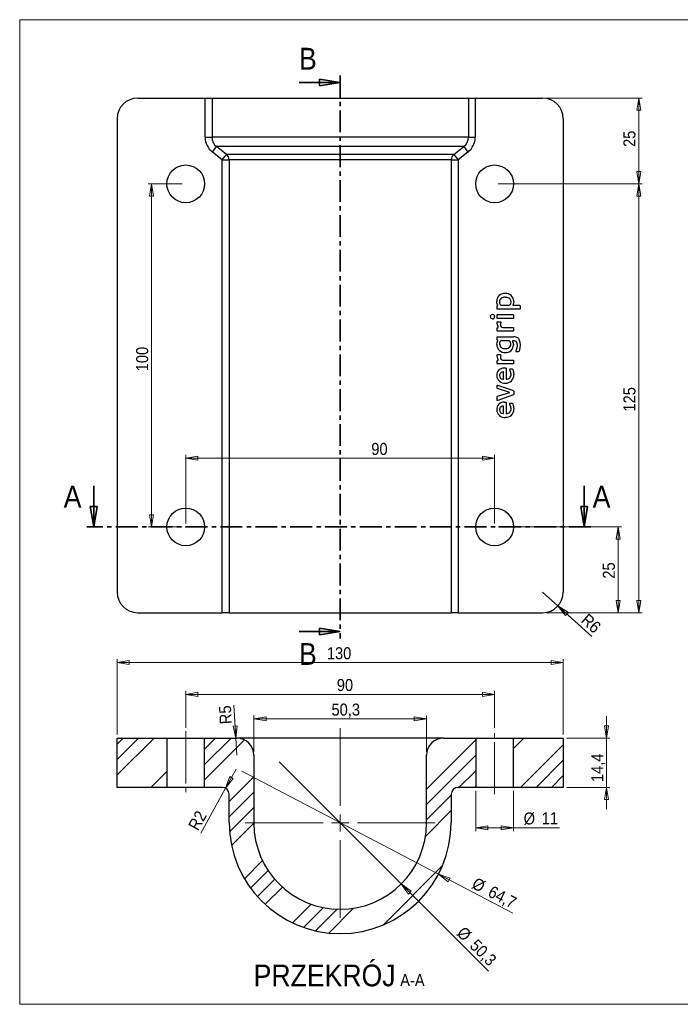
# Model space of a CAD drawing. Header units: millimetres. Extents: x 30 to 415, y 5 to 292.
# Tile 1 of 2: x 30 to 222, y 5 to 292. Entities that reach past the tile are written whole.
import ezdxf

# ---------------------------------------------------------------- set-up
doc = ezdxf.new("R2010")
doc.units = ezdxf.units.MM
doc.header["$PDSIZE"] = -1
for name, pattern in [('SLD-Linia-ciągła', [0]), ('SLD-Linia-długa-kreska-kropka', [19.05, 15.24, -1.27, 1.27, -1.27]), ('SLD-Linia-kreska-kropka', [10.16, 6.35, -1.27, 1.27, -1.27])]:
    doc.linetypes.add(name, pattern=pattern)
doc.styles.add('SLDTEXTSTYLE0', font='GOTHIC.TTF', dxfattribs={"width": 0.913})
doc.dimstyles.new('SLDDIMSTYLE0', dxfattribs={"dimtxt": 3.5, "dimasz": 3.556, "dimexe": 0, "dimexo": 0.0625, "dimgap": 0.875, "dimtad": 1, "dimdec": 1, "dimrnd": 1e-09, "dimzin": 12, "dimdsep": 46, "dimtxsty": 'SLDTEXTSTYLE0', "dimblk1": 'CLOSED', "dimblk2": 'CLOSED', "dimsah": 1, "dimcen": 0, "dimadec": 0, "dimazin": 3, "dimtfac": 1, "dimtdec": 1, "dimtofl": 0, "dimtmove": 0, "dimatfit": 3, "dimldrblk": 'CLOSED', "dimfxl": 1, "dimfrac": 2, "dimtolj": 1, "dimtzin": 12, "dimarcsym": 0})
doc.dimstyles.new('SLDDIMSTYLE1', dxfattribs={"dimtxt": 3.5, "dimasz": 3.556, "dimexe": 0, "dimexo": 0.0625, "dimgap": 0.875, "dimtad": 1, "dimdec": 1, "dimrnd": 1e-09, "dimzin": 12, "dimdsep": 46, "dimtxsty": 'SLDTEXTSTYLE0', "dimblk1": 'CLOSED', "dimblk2": 'CLOSED', "dimsah": 1, "dimcen": 0.09, "dimadec": 0, "dimazin": 3, "dimtfac": 1, "dimtdec": 1, "dimtofl": 0, "dimtmove": 0, "dimatfit": 3, "dimldrblk": 'CLOSED', "dimfxl": 1, "dimfrac": 2, "dimtolj": 1, "dimtzin": 12, "dimarcsym": 0})
doc.dimstyles.new('SLDDIMSTYLE2', dxfattribs={"dimtxt": 3.5, "dimasz": 3.556, "dimexe": 0, "dimexo": 0.0625, "dimgap": 0.875, "dimtad": 1, "dimdec": 1, "dimrnd": 1e-09, "dimzin": 12, "dimdsep": 46, "dimtxsty": 'SLDTEXTSTYLE0', "dimblk1": 'NONE', "dimblk2": 'CLOSED', "dimsah": 1, "dimcen": 0, "dimadec": 0, "dimazin": 3, "dimtfac": 1, "dimtdec": 1, "dimtmove": 0, "dimatfit": 3, "dimldrblk": 'NONE', "dimfxl": 1, "dimfrac": 2, "dimtolj": 1, "dimtzin": 12, "dimarcsym": 0})
doc.dimstyles.new('SLDDIMSTYLE3', dxfattribs={"dimtxt": 3.5, "dimasz": 3.556, "dimexe": 0, "dimexo": 0.0625, "dimgap": 0.875, "dimtad": 1, "dimdec": 1, "dimrnd": 1e-09, "dimzin": 12, "dimdsep": 46, "dimtxsty": 'SLDTEXTSTYLE0', "dimblk1": 'CLOSED', "dimblk2": 'CLOSED', "dimsah": 1, "dimcen": 0.09, "dimadec": 0, "dimazin": 3, "dimtfac": 1, "dimtdec": 1, "dimtmove": 0, "dimatfit": 0, "dimldrblk": 'CLOSED', "dimfxl": 1, "dimfrac": 2, "dimtolj": 1, "dimtzin": 12, "dimarcsym": 0})
doc.dimstyles.new('SLDDIMSTYLE4', dxfattribs={"dimtxt": 3.5, "dimasz": 3.556, "dimexe": 0, "dimexo": 0.0625, "dimgap": 0.875, "dimtad": 1, "dimdec": 1, "dimrnd": 1e-09, "dimzin": 12, "dimdsep": 46, "dimtxsty": 'SLDTEXTSTYLE0', "dimblk1": 'CLOSED', "dimblk2": 'CLOSED', "dimsah": 1, "dimcen": 0, "dimadec": 0, "dimazin": 3, "dimtfac": 1, "dimtdec": 1, "dimtofl": 0, "dimtmove": 1, "dimatfit": 3, "dimldrblk": 'CLOSED', "dimfxl": 1, "dimfrac": 2, "dimtolj": 1, "dimtzin": 12, "dimarcsym": 0})

# ---------------------------------------------------------------- blocks, each defined once
blk = doc.blocks.new('_Closed')
at = {"color": 0, "linetype": 'ByBlock', "lineweight": -2}
for p, q in [((-1, 0.166667), (0, 0)), ((-1, 0.166667), (-1, -0.166667)), ((0, 0), (-1, -0.166667)), ((0, 0), (-1, 0))]:
    blk.add_line(p, q, dxfattribs=at)
blk = doc.blocks.new('_D')
at = {"color": 7, "linetype": 'SLD-Linia-ciągła', "lineweight": 18, "true_color": 0xffffff}
for q in [(182.39, 125.15), (196.71, 112.24)]:
    blk.add_line((186.84, 121.13), q, dxfattribs=at)
at = {"color": 7, "linetype": 'SLD-Linia-ciągła', "lineweight": 18, "true_color": 0xffffff, "xscale": 3.556, "yscale": 3.556, "rotation": 137.9623975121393}
blk.add_blockref('_Closed', (186.84, 121.13, -28.7), dxfattribs=at)
at = {"color": 7, "linetype": 'SLD-Linia-ciągła', "lineweight": 18, "true_color": 0xffffff, "insert": (195.65, 119.16), "char_height": 3.5, "attachment_point": 1, "rotation": 317.9624, "style": 'SLDTEXTSTYLE0'}
blk.add_mtext('R6', dxfattribs=at)
blk = doc.blocks.new('_D_1')
at = {"color": 7, "linetype": 'SLD-Linia-ciągła', "lineweight": 18, "true_color": 0xffffff}
for p, q in [((169.39, 144.15), (205.39, 144.15)), ((204.39, 119.15), (204.39, 144.15)), ((183.39, 119.15), (205.39, 119.15))]:
    blk.add_line(p, q, dxfattribs=at)
at = {"color": 7, "linetype": 'SLD-Linia-ciągła', "lineweight": 18, "true_color": 0xffffff, "xscale": 3.556, "yscale": 3.556}
for p, rotation in [((204.39, 144.15, -28.7), 90.0000000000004), ((204.39, 119.15, -28.7), 270.0000000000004)]:
    blk.add_blockref('_Closed', p, dxfattribs=dict(at, rotation=rotation))
at = {"color": 7, "linetype": 'SLD-Linia-ciągła', "lineweight": 18, "true_color": 0xffffff, "insert": (199.92, 129.07), "char_height": 3.5, "attachment_point": 1, "rotation": 90, "style": 'SLDTEXTSTYLE0'}
blk.add_mtext('25', dxfattribs=at)
blk = doc.blocks.new('_D_2')
at = {"color": 7, "linetype": 'SLD-Linia-ciągła', "lineweight": 18, "true_color": 0xffffff}
for p, q in [((169.39, 244.15), (211.39, 244.15)), ((210.39, 119.15), (210.39, 244.15)), ((183.39, 119.15), (211.39, 119.15))]:
    blk.add_line(p, q, dxfattribs=at)
at = {"color": 7, "linetype": 'SLD-Linia-ciągła', "lineweight": 18, "true_color": 0xffffff, "xscale": 3.556, "yscale": 3.556}
for p, rotation in [((210.39, 244.15, -28.7), 90.0000000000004), ((210.39, 119.15, -28.7), 270.0000000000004)]:
    blk.add_blockref('_Closed', p, dxfattribs=dict(at, rotation=rotation))
at = {"color": 7, "linetype": 'SLD-Linia-ciągła', "lineweight": 18, "true_color": 0xffffff, "insert": (205.92, 177.77), "char_height": 3.5, "attachment_point": 1, "rotation": 90, "style": 'SLDTEXTSTYLE0'}
blk.add_mtext('125', dxfattribs=at)
blk = doc.blocks.new('_D_3')
at = {"color": 7, "linetype": 'SLD-Linia-ciągła', "lineweight": 18, "true_color": 0xffffff}
for p, q in [((77.39, 244.15), (67.4, 244.15)), ((68.4, 244.15), (68.4, 144.15)), ((77.39, 144.15), (67.4, 144.15))]:
    blk.add_line(p, q, dxfattribs=at)
at = {"color": 7, "linetype": 'SLD-Linia-ciągła', "lineweight": 18, "true_color": 0xffffff, "xscale": 3.556, "yscale": 3.556}
for p, rotation in [((68.4, 244.15, -28.7), 90.0000000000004), ((68.4, 144.15, -28.7), 270.0000000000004)]:
    blk.add_blockref('_Closed', p, dxfattribs=dict(at, rotation=rotation))
at = {"color": 7, "linetype": 'SLD-Linia-ciągła', "lineweight": 18, "true_color": 0xffffff, "insert": (63.93, 189.52), "char_height": 3.5, "attachment_point": 1, "rotation": 90, "style": 'SLDTEXTSTYLE0'}
blk.add_mtext('100', dxfattribs=at)
blk = doc.blocks.new('_D_4')
at = {"color": 7, "linetype": 'SLD-Linia-ciągła', "lineweight": 18, "true_color": 0xffffff}
for p, q in [((78.39, 145.15), (78.39, 165.16)), ((78.39, 164.16), (168.39, 164.16)), ((168.39, 145.15), (168.39, 165.16))]:
    blk.add_line(p, q, dxfattribs=at)
at = {"color": 7, "linetype": 'SLD-Linia-ciągła', "lineweight": 18, "true_color": 0xffffff, "xscale": 3.556, "yscale": 3.556, "rotation": 180.0000000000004}
blk.add_blockref('_Closed', (78.39, 164.16, -28.7), dxfattribs=at)
at = {"color": 7, "linetype": 'SLD-Linia-ciągła', "lineweight": 18, "true_color": 0xffffff, "xscale": 3.556, "yscale": 3.556}
blk.add_blockref('_Closed', (168.39, 164.16, -28.7), dxfattribs=at)
at = {"color": 7, "linetype": 'SLD-Linia-ciągła', "lineweight": 18, "true_color": 0xffffff, "insert": (132.46, 168.63), "char_height": 3.5, "attachment_point": 1, "style": 'SLDTEXTSTYLE0'}
blk.add_mtext('90', dxfattribs=at)
blk = doc.blocks.new('_D_5')
at = {"color": 7, "linetype": 'SLD-Linia-ciągła', "lineweight": 18, "true_color": 0xffffff}
for p, q in [((183.39, 269.15), (211.39, 269.15)), ((210.39, 244.15), (210.39, 269.15)), ((169.39, 244.15), (211.39, 244.15))]:
    blk.add_line(p, q, dxfattribs=at)
at = {"color": 7, "linetype": 'SLD-Linia-ciągła', "lineweight": 18, "true_color": 0xffffff, "xscale": 3.556, "yscale": 3.556}
for p, rotation in [((210.39, 269.15, -28.7), 90.0000000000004), ((210.39, 244.15, -28.7), 270.0000000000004)]:
    blk.add_blockref('_Closed', p, dxfattribs=dict(at, rotation=rotation))
at = {"color": 7, "linetype": 'SLD-Linia-ciągła', "lineweight": 18, "true_color": 0xffffff, "insert": (205.92, 254.9), "char_height": 3.5, "attachment_point": 1, "rotation": 90, "style": 'SLDTEXTSTYLE0'}
blk.add_mtext('25', dxfattribs=at)
blk = doc.blocks.new('_D_6')
at = {"color": 7, "linetype": 'SLD-Linia-ciągła', "lineweight": 18, "true_color": 0xffffff}
for p, q in [((78.39, 85.61), (78.39, 96.35)), ((78.39, 95.35), (168.39, 95.35)), ((168.39, 85.61), (168.39, 96.35))]:
    blk.add_line(p, q, dxfattribs=at)
at = {"color": 7, "linetype": 'SLD-Linia-ciągła', "lineweight": 18, "true_color": 0xffffff, "xscale": 3.556, "yscale": 3.556, "rotation": 180.0000000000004}
blk.add_blockref('_Closed', (78.39, 95.35, 50.65), dxfattribs=at)
at = {"color": 7, "linetype": 'SLD-Linia-ciągła', "lineweight": 18, "true_color": 0xffffff, "xscale": 3.556, "yscale": 3.556}
blk.add_blockref('_Closed', (168.39, 95.35, 50.65), dxfattribs=at)
at = {"color": 7, "linetype": 'SLD-Linia-ciągła', "lineweight": 18, "true_color": 0xffffff, "insert": (122.4, 99.82), "char_height": 3.5, "attachment_point": 1, "style": 'SLDTEXTSTYLE0'}
blk.add_mtext('90', dxfattribs=at)
blk = doc.blocks.new('_D_7')
at = {"color": 7, "linetype": 'SLD-Linia-ciągła', "lineweight": 18, "true_color": 0xffffff}
for q in [(105.6, 75.64), (166.58, 14.67)]:
    blk.add_line((141.17, 40.07), q, dxfattribs=at)
at = {"color": 7, "linetype": 'SLD-Linia-ciągła', "lineweight": 18, "true_color": 0xffffff, "xscale": 3.556, "yscale": 3.556, "rotation": 135.0000000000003}
blk.add_blockref('_Closed', (141.17, 40.07, 50.65), dxfattribs=at)
at = {"color": 7, "linetype": 'SLD-Linia-ciągła', "lineweight": 18, "true_color": 0xffffff, "char_height": 3.5, "attachment_point": 1, "rotation": 315, "style": 'SLDTEXTSTYLE0'}
for s, insert in [('%%c', (159.6, 27.96)), ('50,3', (163.38, 24.26))]:
    blk.add_mtext(s, dxfattribs=dict(at, insert=insert))
blk = doc.blocks.new('_None')
blk = doc.blocks.new('_D_8')
at = {"color": 7, "linetype": 'SLD-Linia-ciągła', "lineweight": 18, "true_color": 0xffffff}
for p, q in [((58.39, 83.61), (58.39, 105.61)), ((188.39, 104.61), (58.39, 104.61)), ((188.39, 83.61), (188.39, 105.61))]:
    blk.add_line(p, q, dxfattribs=at)
at = {"color": 7, "linetype": 'SLD-Linia-ciągła', "lineweight": 18, "true_color": 0xffffff, "xscale": 3.556, "yscale": 3.556, "rotation": 180.0000000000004}
blk.add_blockref('_Closed', (58.39, 104.61, 50.65), dxfattribs=at)
at = {"color": 7, "linetype": 'SLD-Linia-ciągła', "lineweight": 18, "true_color": 0xffffff, "xscale": 3.556, "yscale": 3.556}
blk.add_blockref('_Closed', (188.39, 104.61, 50.65), dxfattribs=at)
at = {"color": 7, "linetype": 'SLD-Linia-ciągła', "lineweight": 18, "true_color": 0xffffff, "insert": (119.51, 109.08), "char_height": 3.5, "attachment_point": 1, "style": 'SLDTEXTSTYLE0'}
blk.add_mtext('130', dxfattribs=at)
blk = doc.blocks.new('_D_9')
at = {"color": 7, "linetype": 'SLD-Linia-ciągła', "lineweight": 18, "true_color": 0xffffff}
for p, q in [((98.24, 78.61), (98.24, 89.18)), ((148.54, 78.61), (148.54, 89.18)), ((98.24, 88.18), (148.54, 88.18))]:
    blk.add_line(p, q, dxfattribs=at)
at = {"color": 7, "linetype": 'SLD-Linia-ciągła', "lineweight": 18, "true_color": 0xffffff, "xscale": 3.556, "yscale": 3.556, "rotation": 180.0000000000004}
blk.add_blockref('_Closed', (98.24, 88.18, 50.65), dxfattribs=at)
at = {"color": 7, "linetype": 'SLD-Linia-ciągła', "lineweight": 18, "true_color": 0xffffff, "xscale": 3.556, "yscale": 3.556}
blk.add_blockref('_Closed', (148.54, 88.18, 50.65), dxfattribs=at)
at = {"color": 7, "linetype": 'SLD-Linia-ciągła', "lineweight": 18, "true_color": 0xffffff, "insert": (120.85, 92.65), "char_height": 3.5, "attachment_point": 1, "style": 'SLDTEXTSTYLE0'}
blk.add_mtext('50,3', dxfattribs=at)
blk = doc.blocks.new('_D_10')
at = {"color": 7, "linetype": 'SLD-Linia-ciągła', "lineweight": 18, "true_color": 0xffffff}
for p, q in [((162.89, 67.21), (162.89, 55.47)), ((173.89, 67.21), (173.89, 55.47)), ((162.89, 56.47), (173.89, 56.47)), ((173.89, 56.47), (187.3, 56.47))]:
    blk.add_line(p, q, dxfattribs=at)
at = {"color": 7, "linetype": 'SLD-Linia-ciągła', "lineweight": 18, "true_color": 0xffffff, "xscale": 3.556, "yscale": 3.556, "rotation": 180.0000000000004}
blk.add_blockref('_Closed', (162.89, 56.47, 50.65), dxfattribs=at)
at = {"color": 7, "linetype": 'SLD-Linia-ciągła', "lineweight": 18, "true_color": 0xffffff, "xscale": 3.556, "yscale": 3.556}
blk.add_blockref('_Closed', (173.89, 56.47, 50.65), dxfattribs=at)
at = {"color": 7, "linetype": 'SLD-Linia-ciągła', "lineweight": 18, "true_color": 0xffffff, "char_height": 3.5, "attachment_point": 1, "style": 'SLDTEXTSTYLE0'}
for s, insert in [('%%c', (176.85, 60.94)), ('11', (182.12, 61))]:
    blk.add_mtext(s, dxfattribs=dict(at, insert=insert))
blk = doc.blocks.new('_D_11')
at = {"color": 7, "linetype": 'SLD-Linia-ciągła', "lineweight": 18, "true_color": 0xffffff}
for p, q in [((201, 82.61), (201, 88.96)), ((189.39, 82.61), (202, 82.61)), ((201, 82.61), (201, 68.21)), ((189.39, 68.21), (202, 68.21)), ((201, 68.21), (201, 61.86))]:
    blk.add_line(p, q, dxfattribs=at)
at = {"color": 7, "linetype": 'SLD-Linia-ciągła', "lineweight": 18, "true_color": 0xffffff, "xscale": 3.556, "yscale": 3.556}
for p, rotation in [((201, 82.61, 50.65), 270.0000000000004), ((201, 68.21, 50.65), 90.0000000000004)]:
    blk.add_blockref('_Closed', p, dxfattribs=dict(at, rotation=rotation))
at = {"color": 7, "linetype": 'SLD-Linia-ciągła', "lineweight": 18, "true_color": 0xffffff, "insert": (196.53, 69.8), "char_height": 3.5, "attachment_point": 1, "rotation": 90, "style": 'SLDTEXTSTYLE0'}
blk.add_mtext('14,4', dxfattribs=at)
blk = doc.blocks.new('_D_12')
at = {"color": 7, "linetype": 'SLD-Linia-ciągła', "lineweight": 18, "true_color": 0xffffff}
for q in [(94.75, 73), (173.7, 31.54)]:
    blk.add_line((152.03, 42.92), q, dxfattribs=at)
at = {"color": 7, "linetype": 'SLD-Linia-ciągła', "lineweight": 18, "true_color": 0xffffff, "xscale": 3.556, "yscale": 3.556, "rotation": 152.2942343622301}
blk.add_blockref('_Closed', (152.03, 42.92, 50.65), dxfattribs=at)
at = {"color": 7, "linetype": 'SLD-Linia-ciągła', "lineweight": 18, "true_color": 0xffffff, "char_height": 3.5, "attachment_point": 1, "rotation": 332.2942, "style": 'SLDTEXTSTYLE0'}
for s, insert in [('%%c', (163.09, 42.15)), ('64,7', (167.79, 39.75))]:
    blk.add_mtext(s, dxfattribs=dict(at, insert=insert))
blk = doc.blocks.new('_D_13')
at = {"color": 7, "linetype": 'SLD-Linia-ciągła', "lineweight": 18, "true_color": 0xffffff}
for q in [(93.06, 73.52), (82.83, 54.87)]:
    blk.add_line((90.01, 67.96), q, dxfattribs=at)
at = {"color": 7, "linetype": 'SLD-Linia-ciągła', "lineweight": 18, "true_color": 0xffffff, "xscale": 3.556, "yscale": 3.556, "rotation": 241.2731918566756}
blk.add_blockref('_Closed', (90.01, 67.96, 50.65), dxfattribs=at)
at = {"color": 7, "linetype": 'SLD-Linia-ciągła', "lineweight": 18, "true_color": 0xffffff, "insert": (78.93, 57.04), "char_height": 3.5, "attachment_point": 1, "rotation": 60.9226, "style": 'SLDTEXTSTYLE0'}
blk.add_mtext('R2', dxfattribs=at)
blk = doc.blocks.new('_D_14')
at = {"color": 7, "linetype": 'SLD-Linia-ciągła', "lineweight": 18, "true_color": 0xffffff}
for q in [(92.44, 92.2), (93.24, 77.61)]:
    blk.add_line((92.96, 82.6), q, dxfattribs=at)
blk.add_arc((93.24, 77.61), 5, 101.3099, 104.4327, dxfattribs=at)
at = {"color": 7, "linetype": 'SLD-Linia-ciągła', "lineweight": 18, "true_color": 0xffffff, "xscale": 3.556, "yscale": 3.556, "rotation": 273.1227923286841}
blk.add_blockref('_Closed', (92.96, 82.6, 50.65), dxfattribs=at)
at = {"color": 7, "linetype": 'SLD-Linia-ciągła', "lineweight": 18, "true_color": 0xffffff, "insert": (88.34, 86.55), "char_height": 3.5, "attachment_point": 1, "rotation": 93.1228, "style": 'SLDTEXTSTYLE0'}
blk.add_mtext('R5', dxfattribs=at)
blk = doc.blocks.new('SW_CENTERMARKSYMBOL_0')
at = {"color": 0, "linetype": 'SLD-Linia-ciągła', "lineweight": 18}
for p, q in [((0, 5), (0, 27.65)), ((-5, 0), (-27.65, 0)), ((0, 0), (-2.5, 0)), ((0, 0), (0, 2.5)), ((0, 0), (0, -2.5)), ((0, 0), (2.5, 0)), ((5, 0), (27.65, 0)), ((0, -5), (0, -27.65))]:
    blk.add_line(p, q, dxfattribs=at)

msp = doc.modelspace()

# ---------------------------------------------------------------- hatches: boundary and pattern name
at = {"linetype": 'SLD-Linia-ciągła', "lineweight": 18}
h = msp.add_hatch(dxfattribs=at)
h.set_pattern_fill('ANSI34', angle=3e-322, style=0)
h.paths.add_polyline_path([(72.89, 82.61), (58.39, 82.61), (58.39, 68.21), (72.89, 68.21)], flags=0)
h = msp.add_hatch(dxfattribs=at)
h.set_pattern_fill('ANSI34', angle=3e-322, style=0)
edge = h.paths.add_edge_path(flags=0)
edge.add_line((162.89, 68.21), (162.89, 82.61))
edge.add_line((162.89, 82.61), (153.54, 82.61))
edge.add_arc((153.54, 77.61), 5, 90, 180)
edge.add_line((148.54, 77.61), (148.54, 57.86))
edge.add_arc((123.39, 57.86), 25.15, 180, 360, ccw=False)
edge.add_line((98.24, 57.86), (98.24, 77.61))
edge.add_arc((93.24, 77.61), 5, 0, 90)
edge.add_line((93.24, 82.61), (83.89, 82.61))
edge.add_line((83.89, 82.61), (83.89, 68.21))
edge.add_line((83.89, 68.21), (89.04, 68.21))
edge.add_arc((89.04, 66.21), 2, 0, 90, ccw=False)
edge.add_line((91.04, 66.21), (91.04, 57.96))
edge.add_arc((123.39, 57.96), 32.35, 180, 360)
edge.add_line((155.74, 57.96), (155.74, 66.21))
edge.add_arc((157.74, 66.21), 2, 90, 180, ccw=False)
edge.add_line((157.74, 68.21), (162.89, 68.21))
h = msp.add_hatch(dxfattribs=at)
h.set_pattern_fill('ANSI34', angle=3e-322, style=0)
h.paths.add_polyline_path([(173.89, 68.21), (188.39, 68.21), (188.39, 82.61), (173.89, 82.61)], flags=0)

# ---------------------------------------------------------------- linework, layer by layer
at = {"color": 7, "linetype": 'SLD-Linia-ciągła', "lineweight": 18, "true_color": 0xffffff}
for p, q in [((30, 5), (30, 292)), ((30, 292), (415, 292)), ((415, 5), (30, 5))]:
    msp.add_line(p, q, dxfattribs=at)
at = {"color": 7, "linetype": 'SLD-Linia-kreska-kropka', "lineweight": 35}
for p, q in [((123.39, 275.71), (123.39, 111.66)), ((196.47, 144.15), (49.58, 144.15))]:
    msp.add_line(p, q, dxfattribs=at)
at = {"color": 7, "linetype": 'SLD-Linia-ciągła', "lineweight": 35}
for p, q in [((111.39, 273.71), (123.39, 273.71)), ((51.58, 156.15), (51.58, 144.15)), ((194.47, 156.15), (194.47, 144.15)), ((111.39, 113.66), (123.39, 113.66))]:
    msp.add_line(p, q, dxfattribs=at)
for p, q in [((64.39, 269.15), (84.04, 269.15)), ((84.04, 257.75), (84.04, 269.15)), ((84.04, 269.15), (86.04, 269.15)), ((86.04, 269.15), (160.74, 269.15)), ((86.04, 269.15), (86.04, 257.75)), ((160.74, 269.15), (160.74, 257.75)), ((160.74, 269.15), (162.74, 269.15)), ((162.74, 269.15), (162.74, 257.75)), ((162.74, 269.15), (182.39, 269.15)), ((58.39, 263.15), (58.39, 125.15)), ((188.39, 263.15), (188.39, 125.15)), ((84.04, 257.75), (86.04, 257.75)), ((160.74, 257.75), (86.04, 257.75)), ((160.74, 257.75), (162.74, 257.75)), ((86.14, 253.43), (87.38, 255)), ((89.04, 251.15), (86.14, 253.43)), ((159.4, 255), (87.38, 255)), ((90.27, 252.73), (87.38, 255)), ((89.04, 251.15), (90.27, 252.73)), ((156.5, 252.73), (90.27, 252.73)), ((156.5, 252.73), (159.4, 255)), ((156.5, 252.73), (157.74, 251.15)), ((160.63, 253.43), (157.74, 251.15)), ((159.4, 255), (160.63, 253.43)), ((89.04, 251.15), (91.04, 251.15)), ((89.04, 119.15), (89.04, 251.15)), ((155.74, 251.15), (91.04, 251.15)), ((91.04, 251.15), (91.04, 119.15)), ((155.74, 251.15), (155.74, 119.15)), ((155.74, 251.15), (157.74, 251.15)), ((157.74, 251.15), (157.74, 119.15)), ((169.13, 207.75), (169.13, 208.47)), ((175.68, 207.63), (169.25, 207.63)), ((169.26, 208.65), (169.35, 208.65)), ((170.5, 208.77), (172.54, 208.77)), ((173.68, 208.77), (175.68, 208.77)), ((175.8, 208.64), (175.8, 207.75)), ((169.11, 205.02), (169.11, 205.91)), ((173.76, 204.89), (169.23, 204.89)), ((169.24, 206.03), (173.76, 206.03)), ((169.33, 203.94), (170.03, 203.94)), ((173.88, 205.91), (173.88, 205.02)), ((169.17, 201.3), (169.17, 202.07)), ((169.29, 202.22), (169.45, 202.22)), ((173.76, 201.18), (169.29, 201.18)), ((170.15, 203.49), (170.11, 203.26)), ((170.17, 203.66), (170.15, 203.49)), ((170.79, 202.32), (173.76, 202.32)), ((173.88, 202.2), (173.88, 201.3)), ((169.13, 198.66), (169.13, 199.46)), ((169.35, 198.54), (169.24, 198.54)), ((169.25, 199.58), (173.91, 199.58)), ((172.45, 198.44), (170.54, 198.44)), ((173.81, 198.44), (173.57, 198.44)), ((175.3, 195.19), (174.75, 195.19)), ((169.17, 191.76), (169.17, 192.53)), ((169.29, 192.68), (169.45, 192.68)), ((169.33, 194.4), (170.03, 194.4)), ((170.15, 193.95), (170.11, 193.72)), ((170.17, 194.12), (170.15, 193.95)), ((170.79, 192.78), (173.76, 192.78)), ((173.88, 192.65), (173.88, 191.76)), ((173.76, 191.64), (169.29, 191.64)), ((171.24, 190.48), (171.63, 190.48)), ((171.75, 190.36), (171.75, 187.22)), ((172.96, 190.2), (173.38, 190.19)), ((170.98, 187.22), (170.98, 189.34)), ((169.12, 184.77), (169.12, 185.33)), ((169.27, 185.47), (173.59, 184)), ((172.87, 183.37), (169.28, 184.52)), ((169.12, 181.2), (169.12, 182.06)), ((169.25, 182.26), (172.87, 183.37)), ((173.64, 182.52), (169.35, 181.04)), ((173.97, 183.6), (173.97, 182.88)), ((170.98, 177.24), (170.98, 179.36)), ((171.24, 180.5), (171.63, 180.5)), ((171.75, 180.37), (171.75, 177.24)), ((172.96, 180.21), (173.38, 180.21)), ((64.39, 119.15), (89.04, 119.15)), ((91.04, 119.15), (89.04, 119.15)), ((91.04, 119.15), (155.74, 119.15)), ((157.74, 119.15), (155.74, 119.15)), ((157.74, 119.15), (182.39, 119.15)), ((58.39, 68.21), (58.39, 82.61)), ((58.39, 82.61), (72.89, 82.61)), ((72.89, 82.61), (72.89, 68.21)), ((72.89, 82.61), (83.89, 82.61)), ((83.89, 68.21), (83.89, 82.61)), ((83.89, 82.61), (93.24, 82.61)), ((153.54, 82.61), (93.24, 82.61)), ((153.54, 82.61), (162.89, 82.61)), ((162.89, 82.61), (162.89, 68.21)), ((162.89, 82.61), (173.89, 82.61)), ((173.89, 68.21), (173.89, 82.61)), ((173.89, 82.61), (188.39, 82.61)), ((188.39, 82.61), (188.39, 68.21)), ((98.24, 77.61), (98.24, 57.86)), ((148.54, 57.86), (148.54, 77.61)), ((72.89, 68.21), (58.39, 68.21)), ((83.89, 68.21), (72.89, 68.21)), ((89.04, 68.21), (83.89, 68.21)), ((91.04, 57.96), (91.04, 66.21)), ((155.74, 66.21), (155.74, 57.96)), ((162.89, 68.21), (157.74, 68.21)), ((173.89, 68.21), (162.89, 68.21)), ((188.39, 68.21), (173.89, 68.21))]:
    msp.add_line(p, q)
at = {"color": 7, "linetype": 'SLD-Linia-długa-kreska-kropka', "lineweight": 18, "true_color": 0xffffff}
for p, q in [((78.39, 84.61), (78.39, 66.21)), ((168.39, 66.21), (168.39, 84.61))]:
    msp.add_line(p, q, dxfattribs=at)
at = {"flags": 128}
for points in [[(169.27, 208.92), (169.07, 209.49), (169.03, 209.96)], [(169.82, 209.72), (169.86, 209.35), (170, 209.01), (170.22, 208.83), (170.5, 208.77)], [(172.78, 210.72), (172.08, 211.04), (171.46, 211.07)], [(172.54, 208.77), (172.77, 208.82), (172.96, 208.96), (173.09, 209.17), (173.19, 209.72)], [(173.19, 209.72), (173.06, 210.32), (172.78, 210.72)], [(173.97, 209.91), (173.9, 209.41), (173.76, 209.03)], [(169.13, 208.47), (169.13, 208.54), (169.15, 208.6), (169.17, 208.63), (169.2, 208.64), (169.26, 208.65)], [(169.25, 207.63), (169.2, 207.64), (169.16, 207.67), (169.13, 207.75)], [(169.35, 208.65), (169.33, 208.81), (169.27, 208.92)], [(173.7, 208.9), (173.68, 208.83), (173.68, 208.77)], [(173.76, 209.03), (173.72, 208.96), (173.7, 208.9)], [(175.68, 208.77), (175.73, 208.75), (175.77, 208.72), (175.8, 208.64)], [(175.8, 207.75), (175.79, 207.7), (175.76, 207.66), (175.68, 207.63)], [(167.19, 205.49), (167.23, 205.78), (167.37, 205.98), (167.8, 206.12)], [(167.79, 204.8), (167.49, 204.86), (167.28, 205.04), (167.19, 205.49)], [(167.8, 206.12), (168.09, 206.07), (168.3, 205.89), (168.39, 205.45)], [(169.11, 205.91), (169.12, 205.96), (169.15, 206), (169.24, 206.03)], [(169.23, 204.89), (169.18, 204.91), (169.14, 204.94), (169.11, 205.02)], [(169.13, 203.56), (169.14, 203.69), (169.15, 203.8)], [(169.15, 203.8), (169.16, 203.85), (169.18, 203.89), (169.21, 203.92), (169.27, 203.94), (169.33, 203.94)], [(170.03, 203.94), (170.07, 203.94), (170.11, 203.92), (170.14, 203.9), (170.18, 203.8)], [(170.18, 203.8), (170.18, 203.72), (170.17, 203.66)], [(173.76, 206.03), (173.81, 206.01), (173.85, 205.98), (173.88, 205.91)], [(173.88, 205.02), (173.87, 204.96), (173.84, 204.92), (173.76, 204.89)], [(169.39, 202.49), (169.19, 203.08), (169.13, 203.56)], [(169.17, 202.07), (169.17, 202.14), (169.2, 202.18), (169.29, 202.22)], [(169.29, 201.18), (169.24, 201.19), (169.2, 201.22), (169.17, 201.3)], [(169.45, 202.22), (169.43, 202.38), (169.39, 202.49)], [(170.11, 203.26), (170.1, 203.13), (170.1, 203.03)], [(173.76, 202.32), (173.81, 202.3), (173.85, 202.27), (173.88, 202.2)], [(173.88, 201.3), (173.87, 201.25), (173.84, 201.21), (173.76, 201.18)], [(169.03, 197.34), (169.1, 197.91), (169.28, 198.33)], [(169.13, 199.46), (169.14, 199.51), (169.17, 199.55), (169.25, 199.58)], [(169.24, 198.54), (169.19, 198.55), (169.15, 198.58), (169.13, 198.66)], [(169.28, 198.33), (169.34, 198.44), (169.35, 198.54)], [(169.99, 198.15), (169.86, 197.79), (169.84, 197.49)], [(173.1, 197.51), (173.06, 197.86), (172.93, 198.19), (172.72, 198.37), (172.45, 198.44)], [(173.57, 198.44), (173.6, 198.3), (173.65, 198.19)], [(173.65, 198.19), (173.84, 197.67), (173.88, 197.23)], [(174.63, 198.21), (174.19, 198.42), (173.81, 198.44)], [(175.04, 197.05), (174.93, 197.74), (174.63, 198.21)], [(175.32, 199.04), (175.75, 198), (175.83, 197.11)], [(174.61, 195.3), (174.63, 195.38), (174.66, 195.44)], [(174.75, 195.19), (174.69, 195.19), (174.65, 195.22), (174.61, 195.3)], [(174.66, 195.44), (174.96, 196.32), (175.04, 197.05)], [(175.67, 195.83), (175.55, 195.4), (175.46, 195.26), (175.3, 195.19)], [(175.83, 197.11), (175.78, 196.39), (175.67, 195.83)], [(169.13, 194.02), (169.14, 194.15), (169.15, 194.26)], [(169.39, 192.95), (169.19, 193.53), (169.13, 194.02)], [(169.15, 194.26), (169.16, 194.31), (169.18, 194.35), (169.21, 194.38), (169.27, 194.4), (169.33, 194.4)], [(169.17, 192.53), (169.17, 192.59), (169.2, 192.64), (169.29, 192.68)], [(169.45, 192.68), (169.43, 192.83), (169.39, 192.95)], [(170.03, 194.4), (170.07, 194.39), (170.11, 194.38), (170.14, 194.36), (170.18, 194.26)], [(170.11, 193.72), (170.1, 193.59), (170.1, 193.49)], [(170.18, 194.26), (170.18, 194.18), (170.17, 194.12)], [(173.76, 192.78), (173.81, 192.76), (173.85, 192.73), (173.88, 192.65)], [(169.29, 191.64), (169.24, 191.65), (169.2, 191.68), (169.17, 191.76)], [(171.63, 190.48), (171.68, 190.47), (171.72, 190.44), (171.75, 190.36)], [(172.76, 190.09), (172.77, 190.12), (172.78, 190.15), (172.81, 190.17), (172.83, 190.18), (172.96, 190.2)], [(172.8, 189.97), (172.78, 190.03), (172.76, 190.09)], [(173.12, 189.18), (172.97, 189.63), (172.8, 189.97)], [(173.38, 190.19), (173.49, 190.19), (173.58, 190.15), (173.67, 190.01)], [(173.67, 190.01), (173.92, 189.16), (173.97, 188.46)], [(173.88, 191.76), (173.87, 191.71), (173.84, 191.67), (173.76, 191.64)], [(170.84, 187.22), (170.92, 187.22), (170.98, 187.22)], [(173.19, 188.63), (173.16, 188.94), (173.12, 189.18)], [(169.12, 185.33), (169.13, 185.43), (169.14, 185.45), (169.16, 185.47), (169.18, 185.48), (169.2, 185.48)], [(169.28, 184.52), (169.2, 184.56), (169.14, 184.62), (169.12, 184.77)], [(169.2, 185.48), (169.24, 185.48), (169.27, 185.47)], [(173.59, 184), (173.76, 183.95), (173.9, 183.86), (173.96, 183.74), (173.97, 183.6)], [(169.12, 182.06), (169.12, 182.13), (169.15, 182.19), (169.25, 182.26)], [(169.24, 181.02), (169.18, 181.03), (169.15, 181.05), (169.14, 181.08), (169.12, 181.2)], [(169.35, 181.04), (169.29, 181.02), (169.24, 181.02)], [(173.97, 182.88), (173.94, 182.72), (173.87, 182.61), (173.64, 182.52)], [(171.63, 180.5), (171.68, 180.48), (171.72, 180.45), (171.75, 180.37)], [(172.76, 180.11), (172.77, 180.14), (172.78, 180.17), (172.81, 180.19), (172.83, 180.2), (172.96, 180.21)], [(172.8, 179.98), (172.78, 180.05), (172.76, 180.11)], [(173.12, 179.2), (172.97, 179.65), (172.8, 179.98)], [(173.19, 178.65), (173.16, 178.96), (173.12, 179.2)], [(173.38, 180.21), (173.49, 180.21), (173.58, 180.17), (173.67, 180.02)], [(173.67, 180.02), (173.92, 179.17), (173.97, 178.48)], [(170.84, 177.24), (170.92, 177.24), (170.98, 177.24)]]:
    msp.add_lwpolyline(points, dxfattribs=at)
for centre in [(78.39, 244.15), (168.39, 244.15), (78.39, 144.15), (168.39, 144.15)]:
    msp.add_circle(centre, 5.5)
for centre, radius, start, end in [((64.39, 263.15), 6, 90, 180), ((182.39, 263.15), 6, 0, 90), ((89.54, 257.75), 5.5, 180, 231.8644), ((89.54, 257.75), 3.5, 180, 231.8644), ((157.24, 257.75), 3.5, 308.1356, 360), ((157.24, 257.75), 5.5, 308.1356, 0), ((89.04, 251.15), 2, 0, 51.8644), ((157.74, 251.15), 2, 128.1356, 180), ((171.27, 209.98), 2.24, 85.0252, 180.6527), ((171.21, 209.7), 1.4, 79.691, 179.2741), ((171.63, 209.88), 2.34, 0.8709, 94.0625), ((167.84, 205.35), 0.558, 263.9841, 10.2917), ((170.71, 202.93), 0.617, 170.3856, 277.2432), ((170.46, 197.92), 0.53, 81.4966, 153.5759), ((174.1, 197.95), 1.64, 41.5874, 96.6526), ((171.37, 197.33), 2.34, 179.9297, 273.4165), ((171.26, 197.55), 1.43, 182.2244, 279.2799), ((171.72, 197.5), 1.38, 260.7743, 0.4769), ((171.67, 197.2), 2.21, 266.0375, 0.6639), ((170.71, 193.39), 0.617, 170.3856, 277.2432), ((171.07, 188.44), 2.04, 85.3074, 183.6228), ((171.27, 188.3), 2.24, 179.5463, 276.5003), ((170.87, 188.32), 1.03, 83.7672, 182.3619), ((170.83, 188.22), 0.998, 176.642, 270.3613), ((171.72, 188.32), 2.25, 265.0073, 3.6515), ((171.84, 188.57), 1.35, 266.4655, 2.5018), ((171.07, 178.46), 2.04, 85.3074, 183.6228), ((171.27, 178.31), 2.24, 179.5463, 276.5003), ((170.87, 178.33), 1.03, 83.7672, 182.3619), ((170.83, 178.23), 0.998, 176.642, 270.3613), ((171.72, 178.34), 2.25, 265.0073, 3.6515), ((171.84, 178.59), 1.35, 266.4655, 2.5018), ((64.39, 125.15), 6, 180, 270), ((182.39, 125.15), 6, 270, 0), ((93.24, 77.61), 5, 0, 90), ((153.54, 77.61), 5, 90, 180), ((89.04, 66.21), 2, 0, 90), ((157.74, 66.21), 2, 90, 180), ((123.39, 57.96), 32.35, 180, 0), ((123.39, 57.86), 25.15, 180, 0)]:
    msp.add_arc(centre, radius, start, end)
at = {"color": 7, "linetype": 'SLD-Linia-ciągła', "lineweight": 18, "true_color": 0xffffff}
msp.add_point((78.39, 144.15), dxfattribs=at)

# ---------------------------------------------------------------- block references
at = {"color": 7, "linetype": 'SLD-Linia-ciągła', "lineweight": 35, "xscale": 6, "yscale": 6}
for p in [(123.39, 273.71), (123.39, 113.66)]:
    msp.add_blockref('_Closed', p, dxfattribs=at)
at = {"color": 7, "linetype": 'SLD-Linia-ciągła', "lineweight": 35, "xscale": 6, "yscale": 6, "rotation": 270.0000000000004}
for p in [(51.58, 144.15), (194.47, 144.15)]:
    msp.add_blockref('_Closed', p, dxfattribs=at)
at = {"color": 7, "linetype": 'SLD-Linia-ciągła', "lineweight": 18, "true_color": 0xffffff}
msp.add_blockref('SW_CENTERMARKSYMBOL_0', (123.39, 57.86), dxfattribs=at)

# ---------------------------------------------------------------- texts
at = {"color": 7, "linetype": 'Continuous', "char_height": 6.35, "attachment_point": 1, "style": 'SLDTEXTSTYLE0'}
for s, insert in [('B', (111.39, 283.8)), ('A', (42.82, 156.15)), ('A', (196.97, 156.15)), ('B', (111.39, 110.3))]:
    msp.add_mtext(s, dxfattribs=dict(at, insert=insert))
at = {"color": 7, "linetype": 'SLD-Linia-ciągła', "lineweight": 18, "true_color": 0xffffff, "attachment_point": 2, "style": 'SLDTEXTSTYLE0'}
for s, insert, char_height in [('PRZEKRÓJ ', (118.85, 16.59), 6.35), ('A-A', (144.44, 13.79), 3.5)]:
    msp.add_mtext(s, dxfattribs=dict(at, insert=insert, char_height=char_height))

# ---------------------------------------------------------------- dimensions: what is measured, and where the dimension line sits
at = {"color": 7, "linetype": 'SLD-Linia-ciągła', "lineweight": 18, "true_color": 0xffffff}
for base, p1, p2, dimstyle, picture, middle in [((210.39, 269.15), (168.39, 244.15), (182.39, 269.15), 'SLDDIMSTYLE1', '_D_5', (210.39, 257.49)), ((68.4, 144.15), (78.39, 244.15), (78.39, 144.15), 'SLDDIMSTYLE1', '_D_3', (68.4, 193.4)), ((210.39, 244.15), (182.39, 119.15), (168.39, 244.15), 'SLDDIMSTYLE1', '_D_2', (210.39, 181.65)), ((204.39, 144.15), (182.39, 119.15), (168.39, 144.15), 'SLDDIMSTYLE1', '_D_1', (204.39, 131.65)), ((201, 68.21), (188.39, 82.61), (188.39, 68.21), 'SLDDIMSTYLE3', '_D_11', (201, 74.33))]:
    dim = msp.add_linear_dim(base=base, p1=p1, p2=p2, angle=90, dimstyle=dimstyle, dxfattribs=at)
    dim.commit()
    dim.dimension.update_dxf_attribs({"geometry": picture, "text_midpoint": middle, "dimtype": 160})
for base, p1, p2, picture, middle in [((168.39, 164.16), (78.39, 144.15), (168.39, 144.15), '_D_4', (135.05, 164.16)), ((58.39, 104.61), (188.39, 82.61), (58.39, 82.61), '_D_8', (123.39, 104.61)), ((168.39, 95.35), (78.39, 84.61), (168.39, 84.61), '_D_6', (124.99, 95.35)), ((148.54, 88.18), (98.24, 77.61), (148.54, 77.61), '_D_9', (125.37, 88.18))]:
    dim = msp.add_linear_dim(base=base, p1=p1, p2=p2, dimstyle='SLDDIMSTYLE1', dxfattribs=at)
    dim.commit()
    dim.dimension.update_dxf_attribs({"geometry": picture, "text_midpoint": middle, "dimtype": 160})
for center, mpoint, dimstyle, picture, middle in [((182.39, 125.15), (186.84, 121.13), 'SLDDIMSTYLE0', '_D', (194.86, 113.9)), ((93.24, 77.61), (92.96, 82.6), 'SLDDIMSTYLE0', '_D_14', (92.57, 89.79)), ((89.04, 66.21), (90.01, 67.96), 'SLDDIMSTYLE4', '_D_13', (83.9, 56.97))]:
    dim = msp.add_radius_dim(center=center, mpoint=mpoint, dimstyle=dimstyle, dxfattribs=at)
    dim.commit()
    dim.dimension.update_dxf_attribs({"geometry": picture, "text_midpoint": middle, "dimtype": 164})
for p1, p2, picture, middle in [((105.6, 75.64), (141.17, 40.07), '_D_7', (161.56, 19.68)), ((94.75, 73), (152.03, 42.92), '_D_12', (167.43, 34.83))]:
    dim = msp.add_diameter_dim_2p(p1=p1, p2=p2, dimstyle='SLDDIMSTYLE2', dxfattribs=at)
    dim.commit()
    dim.dimension.update_dxf_attribs({"geometry": picture, "text_midpoint": middle, "dimtype": 163})
dim = msp.add_linear_dim(base=(173.89, 56.47), p1=(162.89, 68.21), p2=(173.89, 68.21), text='%%c<>', dimstyle='SLDDIMSTYLE1', dxfattribs=at)
dim.commit()
dim.dimension.update_dxf_attribs({"geometry": '_D_10', "text_midpoint": (182.07, 56.47), "dimtype": 160})

doc.saveas('drawing.dxf')
